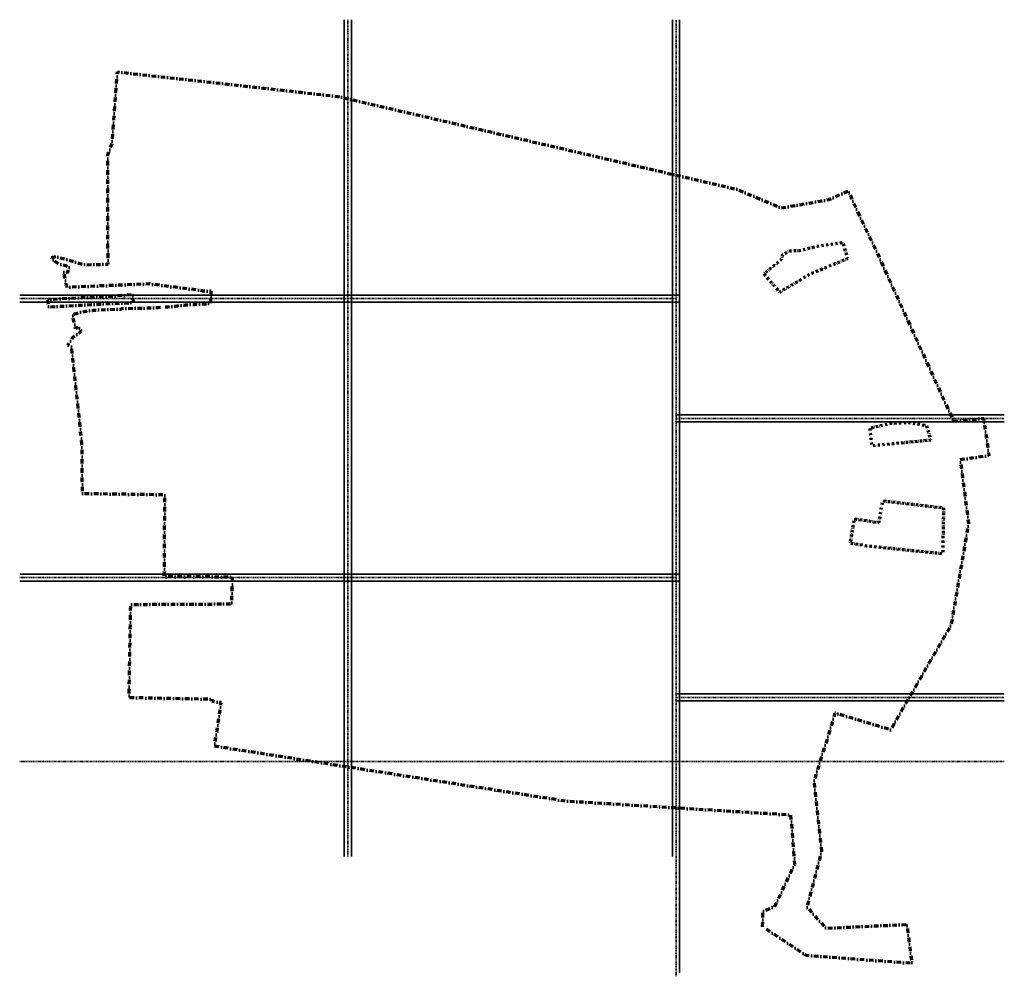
# Model space of a CAD drawing. Header units: metres. Extents: x 167392 to 167945, y 462415 to 462953.
import ezdxf

# ---------------------------------------------------------------- set-up
doc = ezdxf.new("R2010")
doc.units = ezdxf.units.M
doc.header["$LTSCALE"] = 0.2
doc.linetypes.add('AL-TEKENBLADGRENS', pattern=[11.5, 2.5, -1.5, 1, -1.5, 1, -1.5, 2.5])
doc.linetypes.add('DASHDOT', pattern=[25.4, 12.7, -6.35, 0, -6.35])
for name, color, linetype, lineweight in [('X-XX-AL-TEKENBLADGRENS-200-G', 7, 'AL-TEKENBLADGRENS', 35), ('X-XX-AL-TEKENBLADGRENS-500-G', 7, 'AL-TEKENBLADGRENS', 35), ('X-XX-AL-TEKENBLADGRENS-HULDP-200-G', 223, 'Continuous', 35), ('X-XX-AL-WERKGRENS-G', 5, 'DASHDOT', 70)]:
    doc.layers.add(name, color=color, linetype=linetype, lineweight=lineweight)

msp = doc.modelspace()

# ---------------------------------------------------------------- linework, layer by layer
at = {"layer": 'X-XX-AL-TEKENBLADGRENS-200-G'}
for p, q in [((167576.72, 462482.65), (167576.72, 462952.95)), ((167761.09, 462415.36), (167761.09, 462952.95)), ((167392.35, 462796.18), (167761.09, 462796.18)), ((167761.09, 462728.9), (167945.46, 462728.9)), ((167392.35, 462639.41), (167761.09, 462639.41)), ((167761.09, 462572.13), (167945.46, 462572.13))]:
    msp.add_line(p, q, dxfattribs=at)
at = {"layer": 'X-XX-AL-TEKENBLADGRENS-500-G', "flags": 128}
msp.add_lwpolyline([(167392.35, 462536.13), (167945.46, 462536.13)], dxfattribs=at)
at = {"layer": 'X-XX-AL-TEKENBLADGRENS-HULDP-200-G'}
for p, q in [((167574.72, 462482.65), (167574.72, 462952.95)), ((167578.72, 462482.65), (167578.72, 462952.95)), ((167759.09, 462482.65), (167759.09, 462952.95)), ((167763.09, 462417.36), (167763.09, 462952.95)), ((167392.35, 462798.18), (167763.09, 462798.18)), ((167392.35, 462794.18), (167763.09, 462794.18)), ((167761.09, 462730.9), (167945.46, 462730.9)), ((167761.09, 462726.9), (167945.46, 462726.9)), ((167392.35, 462641.41), (167763.09, 462641.41)), ((167392.35, 462637.41), (167763.09, 462637.41)), ((167761.09, 462574.13), (167945.46, 462574.13)), ((167761.09, 462570.13), (167945.46, 462570.13))]:
    msp.add_line(p, q, dxfattribs=at)
at = {"layer": 'X-XX-AL-WERKGRENS-G', "flags": 128}
msp.add_lwpolyline([(167809.68, 462443.24), (167809.86, 462451.82), (167816.4, 462454.52), (167827.75, 462478.43), (167825.63, 462505.96), (167699.36, 462513.76), (167501.83, 462544.68), (167505.56, 462569.24), (167500.57, 462569.77), (167500.69, 462571.02), (167453.79, 462571.93), (167454.75, 462624.34), (167511.45, 462624.64), (167511.94, 462639.69), (167473.6, 462639.93), (167473.89, 462685.9), (167427.6, 462686.59), (167427.33, 462714.83), (167421.44, 462769.47), (167419.4, 462769.97), (167422.29, 462774.57), (167427.05, 462777.9), (167425.27, 462780.32), (167424.17, 462779.52), (167423.68, 462779.29), (167422.23, 462786.32), (167422.16, 462787.19), (167422.2, 462787.26), (167423.35, 462787.67, -0.061401), (167435.25, 462789.77), (167448.28, 462790.33), (167449.31, 462790.36), (167449.32, 462790.59), (167461.89, 462790.9, 0.024199), (167483.49, 462792.46, -0.008562), (167499.77, 462793.48), (167499.87, 462800.4), (167495.04, 462800.46), (167495.06, 462800.64), (167465.1, 462804.47), (167419.05, 462802.53), (167418.97, 462802.59), (167418.71, 462803.4), (167417.12, 462811.11), (167417.88, 462811.05), (167419.16, 462810.62), (167420.23, 462813.79), (167418.8, 462814.44), (167414.49, 462815.76), (167413.01, 462816.43), (167411.58, 462817.55), (167410.26, 462819.28), (167412.71, 462819.89), (167428.97, 462815.22), (167441.99, 462815.55), (167441.78, 462876.84), (167441.78, 462876.84), (167444.27, 462883.35), (167447.22, 462923.6), (167571.06, 462909.85), (167795.28, 462857.65), (167820.19, 462847.16), (167846.92, 462851.83), (167857.87, 462856.66), (167864.35, 462841.98), (167871.13, 462828.21), (167916.98, 462727.25), (167933.87, 462728.9), (167936.8, 462707.94), (167920.72, 462705.57), (167925.34, 462669.98), (167915.54, 462612.75), (167881.55, 462553.87), (167850.34, 462563.31), (167838.49, 462524.65), (167842.81, 462485.5), (167834.58, 462454.16), (167845.21, 462442.4), (167890.7, 462444.5), (167893.54, 462422.61), (167834.15, 462427.06)], format="xyb", close=True, dxfattribs=at)
at = {"layer": 'X-XX-AL-WERKGRENS-G', "ltscale": 0.5, "flags": 128}
for points in [[(167810.38, 462810.04), (167819.33, 462799.89), (167836.92, 462810.34), (167857.51, 462818.79), (167854.96, 462827.63), (167840.42, 462825.56), (167830.34, 462823.01), (167825.08, 462822.93), (167820.95, 462821.05), (167820.11, 462818.04)], [(167869.86, 462723.29), (167870.86, 462713.65), (167904.21, 462716.78), (167901.93, 462724.78), (167891.61, 462726.38), (167881.92, 462726.01)], [(167911.32, 462678.66), (167910.82, 462652.74), (167868.17, 462657.15), (167858.97, 462658.69), (167861.29, 462672.5), (167875.12, 462670.34), (167877.18, 462682.59)]]:
    msp.add_lwpolyline(points, close=True, dxfattribs=at)
at = {"layer": 'X-XX-AL-WERKGRENS-G', "flags": 128}
msp.add_lwpolyline([(167408.04, 462795.6), (167408.53, 462791.58), (167456.21, 462794.05), (167455.95, 462798.29)], close=True, dxfattribs=at)

doc.saveas('drawing.dxf')
